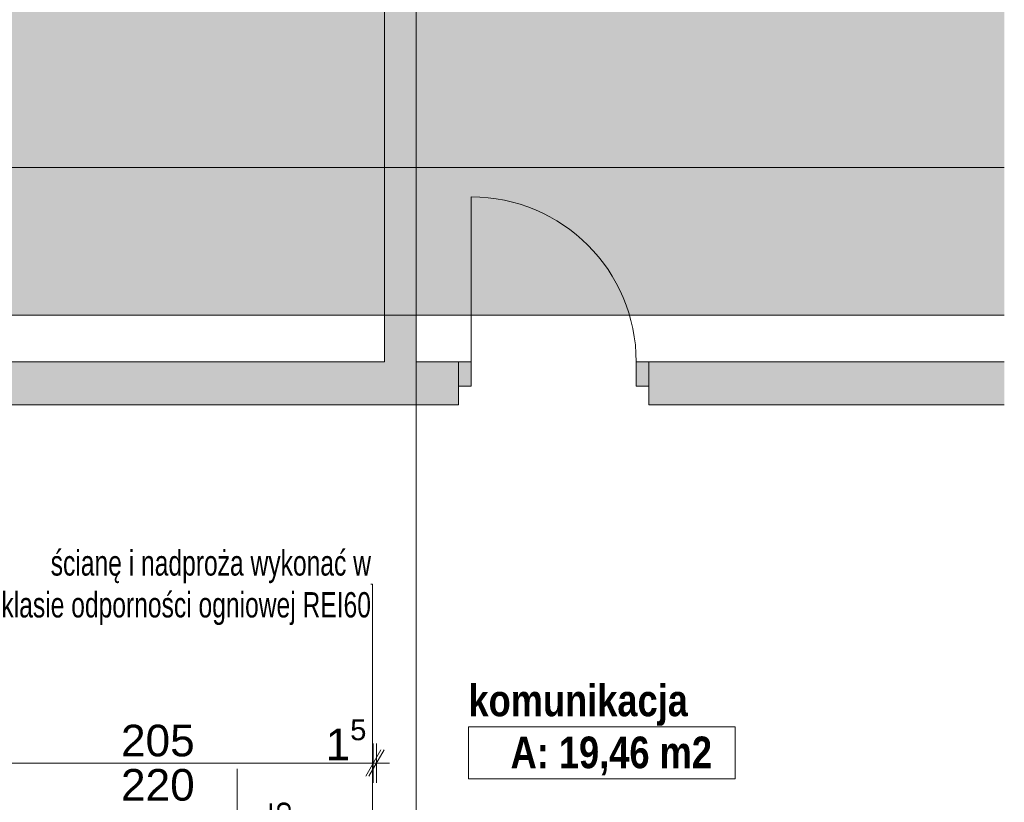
# Paper-space layout 'A-34 RZUT - PIĘTRO 4' of a CAD drawing. Header units: millimetres. Extents: x 0 to 800, y 0 to 550.
# Tile 10 of 15: x 452 to 545, y 254 to 329. Entities that reach past the tile are written whole.
import ezdxf
from ezdxf.xclip import XClip

# ---------------------------------------------------------------- set-up
doc = ezdxf.new("R2010")
doc.units = ezdxf.units.MM
doc.header["$MEASUREMENT"] = 0
doc.header["$XCLIPFRAME"] = 0
doc.linetypes.add('DASHDOTX2', pattern=[1000, 500, -250, 0, -250])
doc.linetypes.add('PRZERYWANA_DU_A', pattern=[550, 350.0000000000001, -199.9999999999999])
for name, color, linetype, lineweight in [('0_Nr_pióra__2', 8, 'Continuous', 13), ('A_strefy_Nr_pióra__1', 7, 'Continuous', 20), ('A_wymiary_Nr_pióra__1', 7, 'Continuous', 20), ('A_wymiary_Nr_pióra__2', 8, 'Continuous', 13), ('A_ściany_Nr_pióra__1', 7, 'Continuous', 20), ('Drzwi Archicad_Nr_pióra__1', 7, 'Continuous', 20)]:
    doc.layers.add(name, color=color, linetype=linetype, lineweight=lineweight)
for name, color, linetype, lineweight, true_color in [('A_opis ścian_Nr_pióra__19', 7, 'Continuous', 5, 0x191919), ('A_opis_Nr_pióra__10', 7, 'Continuous', 13, 0x4b4b4b), ('A_opis_Nr_pióra__255', 7, 'Continuous', 15, 0x242424), ('A_osie_Nr_pióra__16', 7, 'Continuous', 5, 0x0f0f0f)]:
    doc.layers.add(name, color=color, linetype=linetype, lineweight=lineweight, true_color=true_color)
for name, color, linetype in [('A_podrys', 7, 'Continuous'), ('A_ściany', 7, 'Continuous'), ('Drzwi Archicad', 7, 'Continuous')]:
    doc.layers.add(name, color=color, linetype=linetype)
doc.styles.add('STYL_AUTOMATYCZNY_1', font='arial.ttf')
doc.styles.add('STYL_AUTOMATYCZNY_2', font='ARIALN.TTF')
doc.styles.add('STYL_AUTOMATYCZNY_5', font='arial.ttf')
doc.styles.add('STYL_AUTOMATYCZNY_6', font='ARIALN.TTF')

# ---------------------------------------------------------------- blocks, each defined once
blk = doc.blocks.new('Rysunek_1_1', base_point=(-3193.210673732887, -647.6028358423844))
at = {"linetype": 'Continuous', "lineweight": 0, "true_color": 0x484848}
blk.add_hatch(color=251, dxfattribs=at).paths.add_polyline_path([(545.1719959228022, 528.1668315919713), (375.1720020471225, 528.1668315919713), (375.1720020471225, 300.5468399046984), (545.1719959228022, 300.5468399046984)])
at = {"layer": 'A_ściany', "linetype": 'Continuous', "lineweight": 0, "true_color": 0x000000}
for points in [[(489.3835442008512, 296.1068323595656), (489.3835442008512, 422.0668323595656), (486.3835442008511, 422.0668323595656), (486.3835442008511, 296.1068323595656)], [(381.5228138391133, 296.1068321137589), (381.5228138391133, 292.0468323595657), (493.3985213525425, 292.0468323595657), (493.3985213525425, 296.1068321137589)], [(545.1719966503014, 296.1068291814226), (511.451602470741, 296.1068291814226), (511.451602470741, 292.0468298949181), (545.1719966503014, 292.0468298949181)]]:
    blk.add_hatch(color=18, dxfattribs=at).paths.add_polyline_path(points)
at = {"layer": 'Drzwi Archicad', "linetype": 'Continuous', "lineweight": 0, "true_color": 0xfdfdfd}
for points in [[(493.3985227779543, 296.1068323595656), (493.3985227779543, 293.8068323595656), (494.5985227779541, 293.8068323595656), (494.5985227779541, 296.1068323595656)], [(511.4516026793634, 293.8068323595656), (511.4516026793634, 296.1068323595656), (510.2516026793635, 296.1068323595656), (510.2516026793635, 293.8068323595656)]]:
    blk.add_hatch(color=7, dxfattribs=at).paths.add_polyline_path(points)
at = {"layer": '0_Nr_pióra__2', "color": 8, "linetype": 'PRZERYWANA_DU_A', "lineweight": 13, "ltscale": 2, "flags": 128}
for points in [[(545.1719941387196, 300.5468323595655), (375.1719941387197, 300.5468323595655), (375.1719941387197, 528.1668323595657)], [(545.1719941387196, 110.5468323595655), (545.1719941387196, 300.5468323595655)]]:
    blk.add_lwpolyline(points, dxfattribs=at)
at = {"layer": 'A_opis ścian_Nr_pióra__19', "color": 250, "linetype": 'Continuous', "lineweight": 5, "ltscale": 2, "true_color": 0x191919}
blk.add_line((472.3866469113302, 237.5124670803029), (472.3866469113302, 257.5124733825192), dxfattribs=at)
at = {"layer": 'A_opis_Nr_pióra__255', "color": 250, "linetype": 'Continuous', "lineweight": 15, "ltscale": 2, "true_color": 0x242424}
for p, q in [((485.2517728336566, 275.0259308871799), (485.0893189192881, 275.0259308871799)), ((485.2517728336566, 247.8271299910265), (485.2517728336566, 275.0259308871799))]:
    blk.add_line(p, q, dxfattribs=at)
at = {"layer": 'A_osie_Nr_pióra__16', "color": 250, "linetype": 'DASHDOTX2', "lineweight": 5, "ltscale": 2, "true_color": 0x0f0f0f}
for p, q in [((489.3835467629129, 409.462781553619), (489.3835467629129, 110.5468336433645)), ((545.1719883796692, 314.5468388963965), (96.7742065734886, 314.5468388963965))]:
    blk.add_line(p, q, dxfattribs=at)
at = {"layer": 'A_strefy_Nr_pióra__1', "color": 7, "linetype": 'Continuous', "lineweight": 20, "ltscale": 2}
for p, q in [((494.3390783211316, 261.4923442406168), (494.3390783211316, 256.5511701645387)), ((494.3390783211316, 261.4923442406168), (519.6439942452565, 261.4923442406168)), ((519.6439942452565, 261.4923442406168), (519.6439942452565, 256.5511701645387)), ((494.3390783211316, 256.5511701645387), (519.6439942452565, 256.5511701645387))]:
    blk.add_line(p, q, dxfattribs=at)
at = {"layer": 'A_wymiary_Nr_pióra__1', "color": 7, "linetype": 'Continuous', "lineweight": 20, "ltscale": 2}
for p, q in [((484.5903058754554, 256.7968327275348), (486.0336788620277, 259.2968316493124)), ((486.3336793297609, 259.2968316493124), (484.8903063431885, 256.7968327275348))]:
    blk.add_line(p, q, dxfattribs=at)
at = {"layer": 'A_wymiary_Nr_pióra__2', "color": 8, "linetype": 'Continuous', "lineweight": 13, "ltscale": 2}
for p, q in [((485.3119923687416, 256.1718348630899), (485.3119923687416, 259.9218295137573)), ((485.6119928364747, 256.1718348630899), (485.6119928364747, 259.9218295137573)), ((444.311990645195, 258.0468359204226), (485.3119923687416, 258.0468359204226)), ((485.3119923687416, 258.0468359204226), (485.6119928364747, 258.0468359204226)), ((485.6119928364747, 258.0468359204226), (486.8344911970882, 258.0468359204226))]:
    blk.add_line(p, q, dxfattribs=at)
at = {"layer": 'A_ściany_Nr_pióra__1', "color": 7, "linetype": 'Continuous', "lineweight": 20, "ltscale": 2}
for p, q in [((493.3985250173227, 296.1068360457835), (492.4585240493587, 296.1068360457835)), ((493.3985250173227, 296.1068360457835), (493.3985250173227, 293.8068349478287)), ((511.4515997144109, 296.1068360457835), (512.3916006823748, 296.1068360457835)), ((511.4515997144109, 296.1068360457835), (511.4515997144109, 293.8068349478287)), ((493.3985250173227, 293.8068349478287), (493.3985250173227, 292.0468317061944)), ((511.4515997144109, 293.8068349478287), (511.4515997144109, 292.0468317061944)), ((493.3985250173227, 292.0468317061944), (492.6585218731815, 292.0468317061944)), ((511.4515997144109, 292.0468317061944), (512.1916028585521, 292.0468317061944))]:
    blk.add_line(p, q, dxfattribs=at)
at = {"layer": 'A_ściany_Nr_pióra__1', "color": 7, "linetype": 'Continuous', "lineweight": 20, "ltscale": 2, "flags": 128}
for points in [[(486.3835442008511, 422.0668323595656), (486.3835442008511, 296.1068323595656)], [(489.3835442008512, 296.1068323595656), (489.3835442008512, 422.0668323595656)], [(486.3835442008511, 296.1068323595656), (381.5228137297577, 296.1068323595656)], [(493.3985212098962, 296.1068323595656), (489.3835442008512, 296.1068323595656)], [(545.1719941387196, 296.1068323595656), (511.4516040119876, 296.1068323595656)], [(381.5228138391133, 292.0468323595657), (493.398522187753, 292.0468323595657)], [(511.4516037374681, 292.0468323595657), (545.1719941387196, 292.0468323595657)]]:
    blk.add_lwpolyline(points, dxfattribs=at)
at = {"layer": 'Drzwi Archicad_Nr_pióra__1', "color": 7, "linetype": 'Continuous', "lineweight": 20, "ltscale": 2}
for p, q in [((494.5985194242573, 296.1068360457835), (494.5985194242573, 311.7599144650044)), ((493.3985250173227, 296.1068360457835), (492.4585240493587, 296.1068360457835)), ((493.3985250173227, 296.1068360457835), (492.4585240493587, 296.1068360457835)), ((493.3985250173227, 296.1068360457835), (494.5985194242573, 296.1068360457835)), ((493.3985250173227, 293.8068349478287), (493.3985250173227, 296.1068360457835)), ((493.3985250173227, 296.1068360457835), (493.3985250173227, 293.8068349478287)), ((493.3985250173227, 296.1068360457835), (493.3985250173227, 293.8068349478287)), ((494.5985194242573, 296.1068360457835), (494.5985194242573, 293.8068349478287)), ((510.2516053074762, 293.8068349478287), (510.2516053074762, 296.1068360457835)), ((510.2516053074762, 296.1068360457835), (511.4515997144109, 296.1068360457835)), ((511.4515997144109, 296.1068360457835), (511.4515997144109, 293.8068349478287)), ((511.4515997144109, 296.1068360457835), (511.4515997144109, 293.8068349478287)), ((511.4515997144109, 296.1068360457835), (511.4515997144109, 293.8068349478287)), ((511.4515997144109, 296.1068360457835), (512.3916006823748, 296.1068360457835)), ((511.4515997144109, 296.1068360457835), (512.3916006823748, 296.1068360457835)), ((494.5985194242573, 293.8068349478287), (493.3985250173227, 293.8068349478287)), ((493.3985250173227, 293.8068349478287), (493.3985250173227, 292.0468317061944)), ((493.3985250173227, 293.8068349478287), (493.3985250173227, 292.0468317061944)), ((511.4515997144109, 293.8068349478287), (510.2516053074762, 293.8068349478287)), ((511.4515997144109, 293.8068349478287), (511.4515997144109, 292.0468317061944)), ((511.4515997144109, 293.8068349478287), (511.4515997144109, 292.0468317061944)), ((493.3985250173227, 292.0468317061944), (492.6585218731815, 292.0468317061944)), ((493.3985250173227, 292.0468317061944), (492.6585218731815, 292.0468317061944)), ((511.4515997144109, 292.0468317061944), (512.1916028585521, 292.0468317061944)), ((511.4515997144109, 292.0468317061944), (512.1916028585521, 292.0468317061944))]:
    blk.add_line(p, q, dxfattribs=at)
blk.add_arc((494.5985227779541, 296.1068323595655), 15.65307990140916, 0, 90, dxfattribs=at)
at = {"layer": 'A_opis_Nr_pióra__10', "color": 251, "linetype": 'Continuous', "lineweight": 13, "true_color": 0x4b4b4b, "insert": (485.0893201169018, 274.6887166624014), "char_height": 2.400000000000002, "width": 42.19162256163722, "attachment_point": 6, "line_spacing_factor": 0.9929321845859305, "style": 'STYL_AUTOMATYCZNY_2'}
blk.add_mtext('\\A1;{\\pqr;\\fArial Narrow|b0|i0|c238|p0;\\W1.000000;ścianę i nadproża wykonać w klasie odporności ogniowej REI60}', dxfattribs=at)
at = {"layer": 'A_strefy_Nr_pióra__1', "color": 7, "linetype": 'Continuous', "lineweight": 20, "char_height": 3, "attachment_point": 1, "style": 'STYL_AUTOMATYCZNY_6'}
for s, insert in [('\\A1;{\\pql;\\fArial Narrow|b1|i0|c238|p0;\\W1.000000;komunikacja}', (494.3390758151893, 265.4946453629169)), ('\\A1;{\\pql;\\fArial Narrow|b1|i0|c238|p0;\\W1.000000;A: 19,46 m2}', (498.3390758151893, 260.5638088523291))]:
    blk.add_mtext(s, dxfattribs=dict(at, insert=insert))
at = {"layer": 'A_wymiary_Nr_pióra__1', "color": 7, "linetype": 'Continuous', "lineweight": 20, "insert": (480.7911141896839, 257.4485193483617), "char_height": 3, "attachment_point": 7, "style": 'STYL_AUTOMATYCZNY_1'}
blk.add_mtext('\\A1;{\\pql;\\fArial|b0|i0|c238|p0;\\W1.000000;1\\fArial|b0|i0|c238|p0;\\W1.000000;\\A1{\\H.66x;\\S5^  ;}}', dxfattribs=at)
at = {"layer": 'A_wymiary_Nr_pióra__1', "color": 7, "linetype": 'Continuous', "lineweight": 20, "char_height": 3, "width": 6.86451, "attachment_point": 7, "style": 'STYL_AUTOMATYCZNY_5'}
for s, insert in [('\\A1;{\\pql;\\fArial|b0|i0|c238|p0;\\W1.000000;205}', (461.3797390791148, 258.6468323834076)), ('\\A1;{\\pql;\\fArial|b0|i0|c238|p0;\\W1.000000;220}', (461.3797390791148, 254.4468322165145))]:
    blk.add_mtext(s, dxfattribs=dict(at, insert=insert))
at = {"layer": 'A_wymiary_Nr_pióra__1', "color": 7, "linetype": 'Continuous', "lineweight": 20, "insert": (480.2273830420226, 248.2493324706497), "char_height": 3, "attachment_point": 7, "rotation": 90, "style": 'STYL_AUTOMATYCZNY_1'}
blk.add_mtext('\\A1;{\\pql;\\fArial|b0|i0|c238|p0;\\W1.000000;40\\fArial|b0|i0|c238|p0;\\W1.000000;\\A1{\\H.66x;\\S5^  ;}}', dxfattribs=at)

psp = doc.layouts.new('A-34 RZUT - PIĘTRO 4')

# ---------------------------------------------------------------- block references
at = {"layer": 'A_podrys', "color": 37, "linetype": 'Continuous', "lineweight": 5, "true_color": 0x656532}
ref = psp.add_blockref('Rysunek_1_1', (-3193.210673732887, -647.6028358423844), dxfattribs=at)
XClip(ref).set_block_clipping_path([(44.27205163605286, 110.5468323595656), (545.1719941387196, 528.1668323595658)])

doc.saveas('drawing.dxf')
